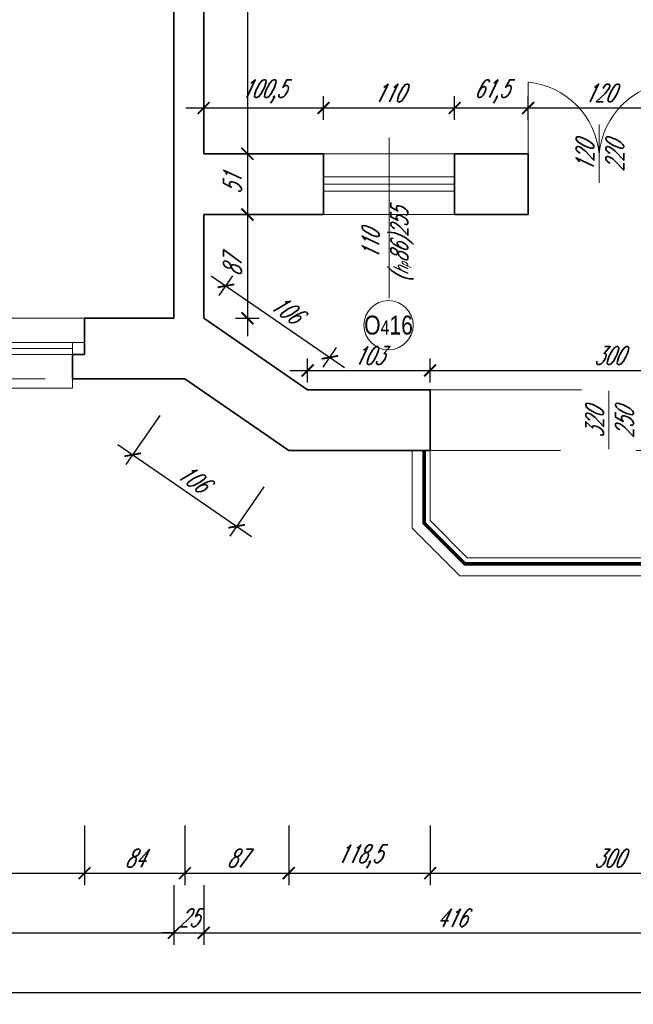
# Model space of a CAD drawing. Header units: millimetres. Extents: x 402 to 79005, y -7782 to 89952.
# Tile 68 of 256: x 26847 to 27362, y 13392 to 14218. Entities that reach past the tile are written whole.
import ezdxf

# ---------------------------------------------------------------- set-up
doc = ezdxf.new("R2010")
doc.units = ezdxf.units.MM
doc.header["$LTSCALE"] = 10
doc.linetypes.add('DASHED', pattern=[19.05, 12.7, -6.35])
doc.layers.get('0').update_dxf_attribs({"lineweight": 0})
doc.layers.get('Defpoints').update_dxf_attribs({"color": 253})
for name, color, linetype, lineweight in [('01 parter - ściany', 253, 'Continuous', 35), ('03-01_okna', 253, 'Continuous', 15), ('03_drzwi', 253, 'Continuous', 15), ('04-1_widok', 253, 'Continuous', 5), ('04-2_nad', 253, 'DASHED', 5), ('05-01_wymiary', 253, 'Continuous', 5), ('05-03_opis', 253, 'Continuous', 5)]:
    doc.layers.add(name, color=color, linetype=linetype, lineweight=lineweight)
doc.styles.add('ariel', font='ARIAL.TTF', dxfattribs={"width": 0.8})
doc.styles.add('ariel_wym', font='simplex.shx', dxfattribs={"width": 0.65, "oblique": 25})
doc.dimstyles.new('ariel 50', dxfattribs={"dimtxt": 15, "dimasz": 10, "dimexe": 10, "dimexo": 0, "dimgap": 5, "dimtad": 1, "dimdec": 1, "dimrnd": 0.5, "dimtxsty": 'ariel_wym', "dimblk": 'ARCHTICK', "dimcen": 2.5, "dimdle": 15, "dimazin": 0, "dimtfac": 1, "dimtdec": 1, "dimtix": 1, "dimtmove": 0, "dimatfit": 3, "dimldrblk": 'DOT', "dimfxl": 0, "dimarcsym": 0})
doc.dimstyles.new('ariel 50 wnętrze', dxfattribs={"dimtxt": 15, "dimasz": 10, "dimexe": 10, "dimexo": 0, "dimgap": 5, "dimtad": 1, "dimdec": 1, "dimrnd": 0.5, "dimtxsty": 'ariel_wym', "dimblk": 'ARCHTICK', "dimcen": 2.5, "dimdle": 15, "dimazin": 0, "dimtfac": 1, "dimtdec": 1, "dimtix": 1, "dimtmove": 0, "dimatfit": 3, "dimldrblk": 'DOT', "dimfxl": 0, "dimarcsym": 0})

# ---------------------------------------------------------------- blocks, each defined once
blk = doc.blocks.new('_ArchTick')
at = {"color": 0, "linetype": 'ByBlock', "const_width": 0.15}
blk.add_lwpolyline([(-0.5, -0.5), (0.5, 0.5)], dxfattribs=at)
blk = doc.blocks.new('*D3108')
at = {"layer": '05-01_wymiary', "color": 0, "lineweight": -2}
for p, q in [((26741.23, 13541.86), (26741.23, 13491.86)), ((26901.23, 13541.86), (26901.23, 13491.86)), ((26726.23, 13501.86), (26916.23, 13501.86))]:
    blk.add_line(p, q, dxfattribs=at)
at = {"layer": 'Defpoints', "color": 0, "lineweight": 0}
for p in [(26741.23, 13967.4), (26901.23, 13967.4), (26901.23, 13501.86)]:
    blk.add_point(p, dxfattribs=at)
at = {"layer": '05-01_wymiary', "color": 0, "lineweight": -2, "xscale": 10, "yscale": 10, "zscale": 10, "rotation": 180}
blk.add_blockref('_ArchTick', (26741.23, 13501.86), dxfattribs=at)
at = {"layer": '05-01_wymiary', "color": 0, "lineweight": -2, "xscale": 10, "yscale": 10, "zscale": 10}
blk.add_blockref('_ArchTick', (26901.23, 13501.86), dxfattribs=at)
at = {"layer": '05-01_wymiary', "color": 0, "insert": (26821.23, 13514.36), "char_height": 15, "attachment_point": 5, "style": 'ariel_wym'}
blk.add_mtext('160', dxfattribs=at)
blk = doc.blocks.new('_Dot')
at = {"color": 0, "linetype": 'ByBlock', "lineweight": -2}
blk.add_line((-0.5, 0), (-1, 0), dxfattribs=at)
at = {"color": 0, "linetype": 'ByBlock', "const_width": 0.5}
blk.add_lwpolyline([(-0.25, 0, 1), (0.25, 0, 1)], format="xyb", close=True, dxfattribs=at)
blk = doc.blocks.new('*D3109')
at = {"layer": '05-01_wymiary', "color": 0, "lineweight": -2}
for p, q in [((26901.23, 13541.86), (26901.23, 13491.86)), ((26985.38, 13541.86), (26985.38, 13491.86)), ((26886.23, 13501.86), (27000.38, 13501.86))]:
    blk.add_line(p, q, dxfattribs=at)
at = {"layer": 'Defpoints', "color": 0, "lineweight": 0}
for p in [(26901.23, 13967.4), (26985.38, 13916.4), (26985.38, 13501.86)]:
    blk.add_point(p, dxfattribs=at)
at = {"layer": '05-01_wymiary', "color": 0, "lineweight": -2, "xscale": 10, "yscale": 10, "zscale": 10, "rotation": 180}
blk.add_blockref('_ArchTick', (26901.23, 13501.86), dxfattribs=at)
at = {"layer": '05-01_wymiary', "color": 0, "lineweight": -2, "xscale": 10, "yscale": 10, "zscale": 10}
blk.add_blockref('_ArchTick', (26985.38, 13501.86), dxfattribs=at)
at = {"layer": '05-01_wymiary', "color": 0, "insert": (26943.3, 13514.36), "char_height": 15, "attachment_point": 5, "style": 'ariel_wym'}
blk.add_mtext('84', dxfattribs=at)
blk = doc.blocks.new('*D3110')
at = {"layer": '05-01_wymiary', "color": 0, "lineweight": -2}
for p, q in [((26985.38, 13541.86), (26985.38, 13491.86)), ((27072.6, 13541.86), (27072.6, 13491.86)), ((26970.38, 13501.86), (27087.6, 13501.86))]:
    blk.add_line(p, q, dxfattribs=at)
at = {"layer": 'Defpoints', "color": 0, "lineweight": 0}
for p in [(26985.38, 13916.4), (27072.6, 13856.4), (27072.6, 13501.86)]:
    blk.add_point(p, dxfattribs=at)
at = {"layer": '05-01_wymiary', "color": 0, "lineweight": -2, "xscale": 10, "yscale": 10, "zscale": 10, "rotation": 180}
blk.add_blockref('_ArchTick', (26985.38, 13501.86), dxfattribs=at)
at = {"layer": '05-01_wymiary', "color": 0, "lineweight": -2, "xscale": 10, "yscale": 10, "zscale": 10}
blk.add_blockref('_ArchTick', (27072.6, 13501.86), dxfattribs=at)
at = {"layer": '05-01_wymiary', "color": 0, "insert": (27028.99, 13514.36), "char_height": 15, "attachment_point": 5, "style": 'ariel_wym'}
blk.add_mtext('87', dxfattribs=at)
blk = doc.blocks.new('*D3111')
at = {"layer": '05-01_wymiary', "color": 0, "lineweight": -2}
for p, q in [((27072.6, 13541.86), (27072.6, 13491.86)), ((27191.23, 13541.86), (27191.23, 13491.86)), ((27057.6, 13501.86), (27206.23, 13501.86))]:
    blk.add_line(p, q, dxfattribs=at)
at = {"layer": 'Defpoints', "color": 0, "lineweight": 0}
for p in [(27191.23, 13907.4), (27072.6, 13856.4), (27191.23, 13501.86)]:
    blk.add_point(p, dxfattribs=at)
at = {"layer": '05-01_wymiary', "color": 0, "lineweight": -2, "xscale": 10, "yscale": 10, "zscale": 10, "rotation": 180}
blk.add_blockref('_ArchTick', (27072.6, 13501.86), dxfattribs=at)
at = {"layer": '05-01_wymiary', "color": 0, "lineweight": -2, "xscale": 10, "yscale": 10, "zscale": 10}
blk.add_blockref('_ArchTick', (27191.23, 13501.86), dxfattribs=at)
at = {"layer": '05-01_wymiary', "color": 0, "insert": (27131.92, 13515.78), "char_height": 15, "attachment_point": 5, "style": 'ariel_wym'}
blk.add_mtext('118,5', dxfattribs=at)
blk = doc.blocks.new('*D3112')
at = {"layer": '05-01_wymiary', "color": 0, "lineweight": -2}
for p, q in [((27191.23, 13541.86), (27191.23, 13491.86)), ((27491.23, 13541.86), (27491.23, 13491.86)), ((27176.23, 13501.86), (27506.23, 13501.86))]:
    blk.add_line(p, q, dxfattribs=at)
at = {"layer": 'Defpoints', "color": 0, "lineweight": 0}
for p in [(27191.23, 13907.4), (27491.23, 13907.4), (27491.23, 13501.86)]:
    blk.add_point(p, dxfattribs=at)
at = {"layer": '05-01_wymiary', "color": 0, "lineweight": -2, "xscale": 10, "yscale": 10, "zscale": 10, "rotation": 180}
blk.add_blockref('_ArchTick', (27191.23, 13501.86), dxfattribs=at)
at = {"layer": '05-01_wymiary', "color": 0, "lineweight": -2, "xscale": 10, "yscale": 10, "zscale": 10}
blk.add_blockref('_ArchTick', (27491.23, 13501.86), dxfattribs=at)
at = {"layer": '05-01_wymiary', "color": 0, "insert": (27341.23, 13514.36), "char_height": 15, "attachment_point": 5, "style": 'ariel_wym'}
blk.add_mtext('300', dxfattribs=at)
blk = doc.blocks.new('*D3133')
at = {"layer": '05-01_wymiary', "color": 0, "lineweight": -2}
for p, q in [((26579.23, 13491.86), (26579.23, 13441.86)), ((26976.23, 13491.86), (26976.23, 13441.86)), ((26564.23, 13451.86), (26991.23, 13451.86))]:
    blk.add_line(p, q, dxfattribs=at)
at = {"layer": 'Defpoints', "color": 0, "lineweight": 0}
for p in [(26579.23, 13967.4), (26976.23, 13967.4), (26976.23, 13451.86)]:
    blk.add_point(p, dxfattribs=at)
at = {"layer": '05-01_wymiary', "color": 0, "lineweight": -2, "xscale": 10, "yscale": 10, "zscale": 10, "rotation": 180}
blk.add_blockref('_ArchTick', (26579.23, 13451.86), dxfattribs=at)
at = {"layer": '05-01_wymiary', "color": 0, "lineweight": -2, "xscale": 10, "yscale": 10, "zscale": 10}
blk.add_blockref('_ArchTick', (26976.23, 13451.86), dxfattribs=at)
at = {"layer": '05-01_wymiary', "color": 0, "insert": (26777.73, 13464.36), "char_height": 15, "attachment_point": 5, "style": 'ariel_wym'}
blk.add_mtext('397', dxfattribs=at)
blk = doc.blocks.new('*D3134')
at = {"layer": '05-01_wymiary', "color": 0, "lineweight": -2}
for p, q in [((26976.23, 13491.86), (26976.23, 13441.86)), ((27001.23, 13491.86), (27001.23, 13441.86)), ((26976.23, 13451.86), (26966.23, 13451.86)), ((26976.23, 13451.86), (27001.23, 13451.86)), ((27001.23, 13451.86), (27011.23, 13451.86))]:
    blk.add_line(p, q, dxfattribs=at)
at = {"layer": 'Defpoints', "color": 0, "lineweight": 0}
for p in [(26976.23, 13967.4), (27001.23, 13967.4), (27001.23, 13451.86)]:
    blk.add_point(p, dxfattribs=at)
at = {"layer": '05-01_wymiary', "color": 0, "lineweight": -2, "xscale": 10, "yscale": 10, "zscale": 10}
blk.add_blockref('_ArchTick', (26976.23, 13451.86), dxfattribs=at)
at = {"layer": '05-01_wymiary', "color": 0, "lineweight": -2, "xscale": 10, "yscale": 10, "zscale": 10, "rotation": 180}
blk.add_blockref('_ArchTick', (27001.23, 13451.86), dxfattribs=at)
at = {"layer": '05-01_wymiary', "color": 0, "insert": (26988.73, 13464.36), "char_height": 15, "attachment_point": 5, "style": 'ariel_wym'}
blk.add_mtext('25', dxfattribs=at)
blk = doc.blocks.new('*D3135')
at = {"layer": '05-01_wymiary', "color": 0, "lineweight": -2}
for p, q in [((27001.23, 13491.86), (27001.23, 13441.86)), ((27417.23, 13491.86), (27417.23, 13441.86)), ((26986.23, 13451.86), (27432.23, 13451.86))]:
    blk.add_line(p, q, dxfattribs=at)
at = {"layer": 'Defpoints', "color": 0, "lineweight": 0}
for p in [(27417.23, 14105.4), (27001.23, 13967.4), (27417.23, 13451.86)]:
    blk.add_point(p, dxfattribs=at)
at = {"layer": '05-01_wymiary', "color": 0, "lineweight": -2, "xscale": 10, "yscale": 10, "zscale": 10, "rotation": 180}
blk.add_blockref('_ArchTick', (27001.23, 13451.86), dxfattribs=at)
at = {"layer": '05-01_wymiary', "color": 0, "lineweight": -2, "xscale": 10, "yscale": 10, "zscale": 10}
blk.add_blockref('_ArchTick', (27417.23, 13451.86), dxfattribs=at)
at = {"layer": '05-01_wymiary', "color": 0, "insert": (27209.23, 13464.36), "char_height": 15, "attachment_point": 5, "style": 'ariel_wym'}
blk.add_mtext('416', dxfattribs=at)
blk = doc.blocks.new('*D3139')
at = {"layer": '05-01_wymiary', "color": 0, "lineweight": -2}
for p, q in [((22059.72, 13441.86), (22059.72, 13391.86)), ((27712.5, 13441.86), (27712.5, 13391.86)), ((22044.72, 13401.86), (27727.5, 13401.86))]:
    blk.add_line(p, q, dxfattribs=at)
at = {"layer": 'Defpoints', "color": 0, "lineweight": 0}
for p in [(22059.72, 13988.48), (27712.5, 13916.4), (27712.5, 13401.86)]:
    blk.add_point(p, dxfattribs=at)
at = {"layer": '05-01_wymiary', "color": 0, "lineweight": -2, "xscale": 10, "yscale": 10, "zscale": 10, "rotation": 180}
blk.add_blockref('_ArchTick', (22059.72, 13401.86), dxfattribs=at)
at = {"layer": '05-01_wymiary', "color": 0, "lineweight": -2, "xscale": 10, "yscale": 10, "zscale": 10}
blk.add_blockref('_ArchTick', (27712.5, 13401.86), dxfattribs=at)
at = {"layer": '05-01_wymiary', "color": 0, "insert": (24886.11, 13414.36), "char_height": 15, "attachment_point": 5, "style": 'ariel_wym'}
blk.add_mtext('5653', dxfattribs=at)
blk = doc.blocks.new('*D2690')
at = {"layer": '05-01_wymiary', "color": 0, "lineweight": -2}
for p, q in [((27037.92, 14580.4), (27037.92, 14090.4)), ((27027.92, 14565.4), (27047.92, 14565.4)), ((27027.92, 14105.4), (27047.92, 14105.4))]:
    blk.add_line(p, q, dxfattribs=at)
at = {"layer": 'Defpoints', "color": 0, "lineweight": 0}
for p in [(27001.23, 14565.4), (27001.23, 14105.4), (27037.92, 14105.4)]:
    blk.add_point(p, dxfattribs=at)
at = {"layer": '05-01_wymiary', "color": 0, "lineweight": -2, "xscale": 10, "yscale": 10, "zscale": 10}
for p, rotation in [((27037.92, 14565.4), 90), ((27037.92, 14105.4), 270)]:
    blk.add_blockref('_ArchTick', p, dxfattribs=dict(at, rotation=rotation))
at = {"layer": '05-01_wymiary', "color": 0, "insert": (27025.42, 14335.4), "char_height": 15, "attachment_point": 5, "rotation": 90, "style": 'ariel_wym'}
blk.add_mtext('460', dxfattribs=at)
blk = doc.blocks.new('*D2691')
at = {"layer": '05-01_wymiary', "color": 0, "lineweight": -2}
for p, q in [((27037.92, 14120.4), (27037.92, 14039.4)), ((27027.92, 14105.4), (27047.92, 14105.4)), ((27027.92, 14054.4), (27047.92, 14054.4))]:
    blk.add_line(p, q, dxfattribs=at)
at = {"layer": 'Defpoints', "color": 0, "lineweight": 0}
for p in [(27001.23, 14105.4), (27001.23, 14054.4), (27037.92, 14054.4)]:
    blk.add_point(p, dxfattribs=at)
at = {"layer": '05-01_wymiary', "color": 0, "lineweight": -2, "xscale": 10, "yscale": 10, "zscale": 10}
for p, rotation in [((27037.92, 14105.4), 90), ((27037.92, 14054.4), 270)]:
    blk.add_blockref('_ArchTick', p, dxfattribs=dict(at, rotation=rotation))
at = {"layer": '05-01_wymiary', "color": 0, "insert": (27025.42, 14079.9), "char_height": 15, "attachment_point": 5, "rotation": 90, "style": 'ariel_wym'}
blk.add_mtext('51', dxfattribs=at)
blk = doc.blocks.new('*D2692')
at = {"layer": '05-01_wymiary', "color": 0, "lineweight": -2}
for p, q in [((27037.92, 14069.4), (27037.92, 13952.4)), ((27027.92, 14054.4), (27047.92, 14054.4)), ((27027.92, 13967.4), (27047.92, 13967.4))]:
    blk.add_line(p, q, dxfattribs=at)
at = {"layer": 'Defpoints', "color": 0, "lineweight": 0}
for p in [(27001.23, 14054.4), (27001.23, 13967.4), (27037.92, 13967.4)]:
    blk.add_point(p, dxfattribs=at)
at = {"layer": '05-01_wymiary', "color": 0, "lineweight": -2, "xscale": 10, "yscale": 10, "zscale": 10}
for p, rotation in [((27037.92, 14054.4), 90), ((27037.92, 13967.4), 270)]:
    blk.add_blockref('_ArchTick', p, dxfattribs=dict(at, rotation=rotation))
at = {"layer": '05-01_wymiary', "color": 0, "insert": (27025.42, 14010.9), "char_height": 15, "attachment_point": 5, "rotation": 90, "style": 'ariel_wym'}
blk.add_mtext('87', dxfattribs=at)
blk = doc.blocks.new('*D2693')
at = {"layer": '05-01_wymiary', "color": 0, "lineweight": -2}
for p, q in [((27001.23, 14133.77), (27001.23, 14153.77)), ((27101.85, 14133.77), (27101.85, 14153.77)), ((26986.23, 14143.77), (27116.85, 14143.77))]:
    blk.add_line(p, q, dxfattribs=at)
at = {"layer": 'Defpoints', "color": 0, "lineweight": 0}
for p in [(27101.85, 14143.77), (27001.23, 14105.4), (27101.85, 14105.4)]:
    blk.add_point(p, dxfattribs=at)
at = {"layer": '05-01_wymiary', "color": 0, "lineweight": -2, "xscale": 10, "yscale": 10, "zscale": 10, "rotation": 180}
blk.add_blockref('_ArchTick', (27001.23, 14143.77), dxfattribs=at)
at = {"layer": '05-01_wymiary', "color": 0, "lineweight": -2, "xscale": 10, "yscale": 10, "zscale": 10}
blk.add_blockref('_ArchTick', (27101.85, 14143.77), dxfattribs=at)
at = {"layer": '05-01_wymiary', "color": 0, "insert": (27051.54, 14157.7), "char_height": 15, "attachment_point": 5, "style": 'ariel_wym'}
blk.add_mtext('100,5', dxfattribs=at)
blk = doc.blocks.new('*D2694')
at = {"layer": '05-01_wymiary', "color": 0, "lineweight": -2}
for p, q in [((27101.85, 14133.77), (27101.85, 14153.77)), ((27211.85, 14133.77), (27211.85, 14153.77)), ((27086.85, 14143.77), (27226.85, 14143.77))]:
    blk.add_line(p, q, dxfattribs=at)
at = {"layer": 'Defpoints', "color": 0, "lineweight": 0}
for p in [(27211.85, 14143.77), (27101.85, 14105.4), (27211.85, 14105.4)]:
    blk.add_point(p, dxfattribs=at)
at = {"layer": '05-01_wymiary', "color": 0, "lineweight": -2, "xscale": 10, "yscale": 10, "zscale": 10, "rotation": 180}
blk.add_blockref('_ArchTick', (27101.85, 14143.77), dxfattribs=at)
at = {"layer": '05-01_wymiary', "color": 0, "lineweight": -2, "xscale": 10, "yscale": 10, "zscale": 10}
blk.add_blockref('_ArchTick', (27211.85, 14143.77), dxfattribs=at)
at = {"layer": '05-01_wymiary', "color": 0, "insert": (27156.85, 14156.27), "char_height": 15, "attachment_point": 5, "style": 'ariel_wym'}
blk.add_mtext('110', dxfattribs=at)
blk = doc.blocks.new('*D2695')
at = {"layer": '05-01_wymiary', "color": 0, "lineweight": -2}
for p, q in [((27211.85, 14133.77), (27211.85, 14153.77)), ((27273.54, 14133.77), (27273.54, 14153.77)), ((27196.85, 14143.77), (27288.54, 14143.77))]:
    blk.add_line(p, q, dxfattribs=at)
at = {"layer": 'Defpoints', "color": 0, "lineweight": 0}
for p in [(27273.54, 14143.77), (27211.85, 14105.4), (27273.54, 14105.4)]:
    blk.add_point(p, dxfattribs=at)
at = {"layer": '05-01_wymiary', "color": 0, "lineweight": -2, "xscale": 10, "yscale": 10, "zscale": 10, "rotation": 180}
blk.add_blockref('_ArchTick', (27211.85, 14143.77), dxfattribs=at)
at = {"layer": '05-01_wymiary', "color": 0, "lineweight": -2, "xscale": 10, "yscale": 10, "zscale": 10}
blk.add_blockref('_ArchTick', (27273.54, 14143.77), dxfattribs=at)
at = {"layer": '05-01_wymiary', "color": 0, "insert": (27242.69, 14157.7), "char_height": 15, "attachment_point": 5, "style": 'ariel_wym'}
blk.add_mtext('61,5', dxfattribs=at)
blk = doc.blocks.new('*D2696')
at = {"layer": '05-01_wymiary', "color": 0, "lineweight": -2}
for p, q in [((27273.54, 14133.77), (27273.54, 14153.77)), ((27393.54, 14133.77), (27393.54, 14153.77)), ((27258.54, 14143.77), (27408.54, 14143.77))]:
    blk.add_line(p, q, dxfattribs=at)
at = {"layer": 'Defpoints', "color": 0, "lineweight": 0}
for p in [(27393.54, 14143.77), (27273.54, 14105.4), (27393.54, 14105.4)]:
    blk.add_point(p, dxfattribs=at)
at = {"layer": '05-01_wymiary', "color": 0, "lineweight": -2, "xscale": 10, "yscale": 10, "zscale": 10, "rotation": 180}
blk.add_blockref('_ArchTick', (27273.54, 14143.77), dxfattribs=at)
at = {"layer": '05-01_wymiary', "color": 0, "lineweight": -2, "xscale": 10, "yscale": 10, "zscale": 10}
blk.add_blockref('_ArchTick', (27393.54, 14143.77), dxfattribs=at)
at = {"layer": '05-01_wymiary', "color": 0, "insert": (27333.54, 14156.27), "char_height": 15, "attachment_point": 5, "style": 'ariel_wym'}
blk.add_mtext('120', dxfattribs=at)
blk = doc.blocks.new('*D2724')
at = {"layer": '05-01_wymiary', "color": 0, "lineweight": -2}
for p, q in [((27088.45, 13913.54), (27088.45, 13933.54)), ((27191.23, 13913.54), (27191.23, 13933.54)), ((27073.45, 13923.54), (27206.23, 13923.54))]:
    blk.add_line(p, q, dxfattribs=at)
at = {"layer": 'Defpoints', "color": 0, "lineweight": 0}
for p in [(27191.23, 13923.54), (27088.45, 13907.4), (27191.23, 13907.4)]:
    blk.add_point(p, dxfattribs=at)
at = {"layer": '05-01_wymiary', "color": 0, "lineweight": -2, "xscale": 10, "yscale": 10, "zscale": 10, "rotation": 180}
blk.add_blockref('_ArchTick', (27088.45, 13923.54), dxfattribs=at)
at = {"layer": '05-01_wymiary', "color": 0, "lineweight": -2, "xscale": 10, "yscale": 10, "zscale": 10}
blk.add_blockref('_ArchTick', (27191.23, 13923.54), dxfattribs=at)
at = {"layer": '05-01_wymiary', "color": 0, "insert": (27139.84, 13936.04), "char_height": 15, "attachment_point": 5, "style": 'ariel_wym'}
blk.add_mtext('103', dxfattribs=at)
blk = doc.blocks.new('*D2725')
at = {"layer": '05-01_wymiary', "color": 0, "lineweight": -2}
for p, q in [((27191.23, 13913.54), (27191.23, 13933.54)), ((27491.23, 13913.54), (27491.23, 13933.54)), ((27176.23, 13923.54), (27506.23, 13923.54))]:
    blk.add_line(p, q, dxfattribs=at)
at = {"layer": 'Defpoints', "color": 0, "lineweight": 0}
for p in [(27491.23, 13923.54), (27191.23, 13907.4), (27491.23, 13907.4)]:
    blk.add_point(p, dxfattribs=at)
at = {"layer": '05-01_wymiary', "color": 0, "lineweight": -2, "xscale": 10, "yscale": 10, "zscale": 10, "rotation": 180}
blk.add_blockref('_ArchTick', (27191.23, 13923.54), dxfattribs=at)
at = {"layer": '05-01_wymiary', "color": 0, "lineweight": -2, "xscale": 10, "yscale": 10, "zscale": 10}
blk.add_blockref('_ArchTick', (27491.23, 13923.54), dxfattribs=at)
at = {"layer": '05-01_wymiary', "color": 0, "insert": (27341.23, 13936.04), "char_height": 15, "attachment_point": 5, "style": 'ariel_wym'}
blk.add_mtext('300', dxfattribs=at)
blk = doc.blocks.new('*D2728')
at = {"layer": '05-01_wymiary', "color": 0, "lineweight": -2}
for p, q in [((27007.55, 14003.06), (27119.49, 13926.06)), ((27014.24, 13986.32), (27025.57, 14002.8)), ((27101.47, 13926.32), (27112.8, 13942.8))]:
    blk.add_line(p, q, dxfattribs=at)
at = {"layer": 'Defpoints', "color": 0, "lineweight": 0}
for p in [(27001.23, 13967.4), (27107.13, 13934.56), (27088.45, 13907.4)]:
    blk.add_point(p, dxfattribs=at)
at = {"layer": '05-01_wymiary', "color": 0, "lineweight": -2, "xscale": 10, "yscale": 10, "zscale": 10}
for p, rotation in [((27019.91, 13994.56), 145.4771617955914), ((27107.13, 13934.56), 325.4771617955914)]:
    blk.add_blockref('_ArchTick', p, dxfattribs=dict(at, rotation=rotation))
at = {"layer": '05-01_wymiary', "color": 0, "insert": (27070.6, 13974.86), "char_height": 15, "attachment_point": 5, "rotation": 325.47716, "style": 'ariel_wym'}
blk.add_mtext('106', dxfattribs=at)
blk = doc.blocks.new('*D3060')
at = {"layer": '05-01_wymiary', "color": 0, "lineweight": -2}
for p, q in [((26964.35, 13885.83), (26936.01, 13844.63)), ((26929.32, 13861.37), (27041.26, 13784.37)), ((27051.57, 13825.83), (27023.24, 13784.63))]:
    blk.add_line(p, q, dxfattribs=at)
at = {"layer": 'Defpoints', "color": 0, "lineweight": 0}
for p in [(26985.38, 13916.4), (27072.6, 13856.4), (27028.9, 13792.87)]:
    blk.add_point(p, dxfattribs=at)
at = {"layer": '05-01_wymiary', "color": 0, "lineweight": -2, "xscale": 10, "yscale": 10, "zscale": 10}
for p, rotation in [((26941.68, 13852.87), 145.477161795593), ((27028.9, 13792.87), 325.477161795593)]:
    blk.add_blockref('_ArchTick', p, dxfattribs=dict(at, rotation=rotation))
at = {"layer": '05-01_wymiary', "color": 0, "insert": (26992.37, 13833.17), "char_height": 15, "attachment_point": 5, "rotation": 325.47716, "style": 'ariel_wym'}
blk.add_mtext('106', dxfattribs=at)

msp = doc.modelspace()

# ---------------------------------------------------------------- linework, layer by layer
at = {"layer": '01 parter - ściany'}
for p, q in [((26976.23, 13967.4), (26976.23, 14565.4)), ((27001.23, 14105.4), (27001.23, 14565.4)), ((27001.23, 14105.4), (27101.85, 14105.4)), ((27101.85, 14105.4), (27101.85, 14054.4)), ((27211.85, 14105.4), (27273.54, 14105.4)), ((27211.85, 14105.4), (27211.85, 14054.4)), ((27273.54, 14105.4), (27273.54, 14054.4)), ((27001.23, 13967.4), (27001.23, 14054.4)), ((27001.23, 14054.4), (27101.85, 14054.4)), ((27211.85, 14054.4), (27273.54, 14054.4)), ((26976.23, 13967.4), (26901.23, 13967.4)), ((26901.23, 13967.4), (26901.23, 13936.9)), ((27088.45, 13907.4), (27001.23, 13967.4)), ((26901.23, 13936.9), (26891.23, 13936.9)), ((26891.23, 13936.9), (26891.23, 13916.4)), ((26891.23, 13916.4), (26901.23, 13916.4)), ((26901.23, 13916.4), (26985.38, 13916.4)), ((27072.6, 13856.4), (26985.38, 13916.4)), ((27191.23, 13907.4), (27088.45, 13907.4)), ((27191.23, 13907.4), (27191.23, 13856.4)), ((27191.23, 13856.4), (27072.6, 13856.4))]:
    msp.add_line(p, q, dxfattribs=at)
at = {"layer": '03-01_okna', "linetype": 'Continuous', "lineweight": 0}
for p, q in [((27101.85, 14105.4), (27211.85, 14105.4)), ((27101.85, 14085.9), (27211.85, 14085.9)), ((27101.85, 14079.9), (27211.85, 14079.9)), ((27101.85, 14073.9), (27211.85, 14073.9)), ((27101.85, 14054.4), (27211.85, 14054.4)), ((26741.23, 13946.9), (26901.23, 13946.9)), ((26891.23, 13946.9), (26891.23, 13936.9)), ((26741.23, 13936.9), (26901.23, 13936.9)), ((26751.23, 13941.9), (26891.23, 13941.9))]:
    msp.add_line(p, q, dxfattribs=at)
at = {"layer": '03-01_okna', "linetype": 'DASHED'}
msp.add_line((26741.23, 13916.4), (26901.23, 13916.4), dxfattribs=at)
at = {"layer": '03-01_okna', "linetype": 'Continuous', "lineweight": 0}
msp.add_lwpolyline([(26891.23, 13916.4), (26891.23, 13908.77), (26751.23, 13908.77), (26751.23, 13916.4)], dxfattribs=at)
at = {"layer": '03_drzwi'}
for p, q in [((27273.54, 14105.4), (27273.54, 14165.4)), ((27333.1, 14080.91), (27333.1, 14129.9)), ((27341.23, 13857.41), (27341.23, 13906.4))]:
    msp.add_line(p, q, dxfattribs=at)
for centre, radius, start, end in [((27267.05, 14099.4), 66.32, 5.19084, 84.38792), ((27399.06, 14099.4), 66.23, 94.77955, 174.80228)]:
    msp.add_arc(centre, radius, start, end, dxfattribs=at)
at = {"layer": '04-1_widok'}
for p, q in [((26901.23, 13967.4), (26741.23, 13967.4)), ((27176.23, 13856.4), (27176.23, 13791.4)), ((27191.23, 13856.4), (27191.23, 13797.62)), ((27191.23, 13797.62), (27222.44, 13766.4)), ((27176.23, 13791.4), (27216.23, 13751.4)), ((27222.44, 13766.4), (27460.01, 13766.4)), ((27216.23, 13751.4), (27466.23, 13751.4))]:
    msp.add_line(p, q, dxfattribs=at)
at = {"layer": '04-1_widok', "const_width": 3}
msp.add_lwpolyline([(27186.23, 13856.4), (27186.23, 13795.55), (27220.37, 13761.4), (27462.08, 13761.4), (27496.23, 13795.55), (27496.23, 13856.4)], dxfattribs=at)
at = {"layer": '04-2_nad'}
for p, q in [((27191.23, 13907.4), (27491.23, 13907.4)), ((27491.23, 13856.4), (27191.23, 13856.4))]:
    msp.add_line(p, q, dxfattribs=at)
at = {"layer": '05-03_opis', "lineweight": 0}
msp.add_line((27156.85, 14119.1), (27156.85, 13984.22), dxfattribs=at)
msp.add_circle((27156.35, 13961.53), 20.69, dxfattribs=at)

# ---------------------------------------------------------------- texts
at = {"layer": '03_drzwi', "char_height": 15, "width": 160.5905, "attachment_point": 7, "rotation": 90, "style": 'ariel_wym'}
for s, insert in [('120\\P220', (27353.74, 14090.35)), ('320\\P250', (27361.87, 13866.85))]:
    msp.add_mtext(s, dxfattribs=dict(at, insert=insert))
at = {"layer": '05-03_opis', "lineweight": 0, "insert": (27155.78, 14029.1), "char_height": 14.4, "width": 62.6613, "attachment_point": 5, "rotation": 90, "style": 'ariel_wym'}
msp.add_mtext('110\\P({\\H0.8333x;h\\H0.6x;p}86)255', dxfattribs=at)
at = {"layer": '05-03_opis', "lineweight": 0, "insert": (27156.35, 13961.53), "char_height": 15.84, "width": 75.1935, "attachment_point": 5, "style": 'ariel'}
msp.add_mtext('O{\\H0.7576x;4}16', dxfattribs=at)

# ---------------------------------------------------------------- dimensions: what is measured, and where the dimension line sits
at = {"layer": '05-01_wymiary'}
dim = msp.add_linear_dim(base=(27037.92, 14105.4), p1=(27001.23, 14565.4), p2=(27001.23, 14105.4), angle=90, dimstyle='ariel 50 wnętrze', dxfattribs=at)
dim.commit()
dim.dimension.update_dxf_attribs({"geometry": '*D2690', "text_midpoint": (27025.42, 14335.4)})
for base, p1, p2, dimstyle, picture, middle in [((27101.85, 14143.77), (27001.23, 14105.4), (27101.85, 14105.4), 'ariel 50 wnętrze', '*D2693', (27051.54, 14157.7)), ((27417.23, 13451.86), (27001.23, 13967.4), (27417.23, 14105.4), 'ariel 50', '*D3135', (27209.23, 13464.36)), ((27712.5, 13401.86), (22059.72, 13988.48), (27712.5, 13916.4), 'ariel 50', '*D3139', (24886.11, 13414.36)), ((26976.23, 13451.86), (26579.23, 13967.4), (26976.23, 13967.4), 'ariel 50', '*D3133', (26777.73, 13464.36)), ((26901.23, 13501.86), (26741.23, 13967.4), (26901.23, 13967.4), 'ariel 50', '*D3108', (26821.23, 13514.36)), ((26985.3786, 13501.8554), (26901.2257, 13967.403), (26985.3786, 13916.403), 'ariel 50', '*D3109', (26943.3021, 13514.3554)), ((27001.23, 13451.86), (26976.23, 13967.4), (27001.23, 13967.4), 'ariel 50', '*D3134', (26988.73, 13464.36)), ((27191.23, 13923.54), (27088.45, 13907.4), (27191.23, 13907.4), 'ariel 50 wnętrze', '*D2724', (27139.84, 13936.04)), ((27072.6, 13501.86), (26985.38, 13916.4), (27072.6, 13856.4), 'ariel 50', '*D3110', (27028.99, 13514.36)), ((27191.23, 13501.86), (27072.6, 13856.4), (27191.23, 13907.4), 'ariel 50', '*D3111', (27131.92, 13515.78)), ((27491.23, 13501.86), (27191.23, 13907.4), (27491.23, 13907.4), 'ariel 50', '*D3112', (27341.23, 13514.36))]:
    dim = msp.add_linear_dim(base=base, p1=p1, p2=p2, dimstyle=dimstyle, dxfattribs=at)
    dim.commit()
    dim.dimension.update_dxf_attribs({"geometry": picture, "text_midpoint": middle})
for base, p1, p2, picture, middle in [((27211.85, 14143.77), (27101.85, 14105.4), (27211.85, 14105.4), '*D2694', (27156.85, 14156.27)), ((27273.54, 14143.77), (27211.85, 14105.4), (27273.54, 14105.4), '*D2695', (27242.69, 14157.7)), ((27393.54, 14143.77), (27273.54, 14105.4), (27393.54, 14105.4), '*D2696', (27333.54, 14156.27)), ((27491.23, 13923.54), (27191.23, 13907.4), (27491.23, 13907.4), '*D2725', (27341.23, 13936.04))]:
    dim = msp.add_linear_dim(base=base, p1=p1, p2=p2, dimstyle='ariel 50 wnętrze', override={"dimtmove": 1}, dxfattribs=at)
    dim.commit()
    dim.dimension.update_dxf_attribs({"geometry": picture, "text_midpoint": middle})
for base, p1, p2, picture, middle in [((27037.92, 14054.4), (27001.23, 14105.4), (27001.23, 14054.4), '*D2691', (27025.42, 14079.9)), ((27037.92, 13967.4), (27001.23, 14054.4), (27001.23, 13967.4), '*D2692', (27025.42, 14010.9))]:
    dim = msp.add_linear_dim(base=base, p1=p1, p2=p2, angle=90, dimstyle='ariel 50 wnętrze', override={"dimtmove": 1}, dxfattribs=at)
    dim.commit()
    dim.dimension.update_dxf_attribs({"geometry": picture, "text_midpoint": middle})
for p1, p2, distance, dimstyle, picture, middle in [((27001.23, 13967.4), (27088.45, 13907.4), 32.96, 'ariel 50 wnętrze', '*D2728', (27070.6, 13974.86)), ((26985.38, 13916.4), (27072.6, 13856.4), -77.11, 'ariel 50', '*D3060', (26992.37, 13833.17))]:
    dim = msp.add_aligned_dim(p1=p1, p2=p2, distance=distance, dimstyle=dimstyle, dxfattribs=at)
    dim.commit()
    dim.dimension.update_dxf_attribs({"geometry": picture, "text_midpoint": middle})

doc.saveas('drawing.dxf')
